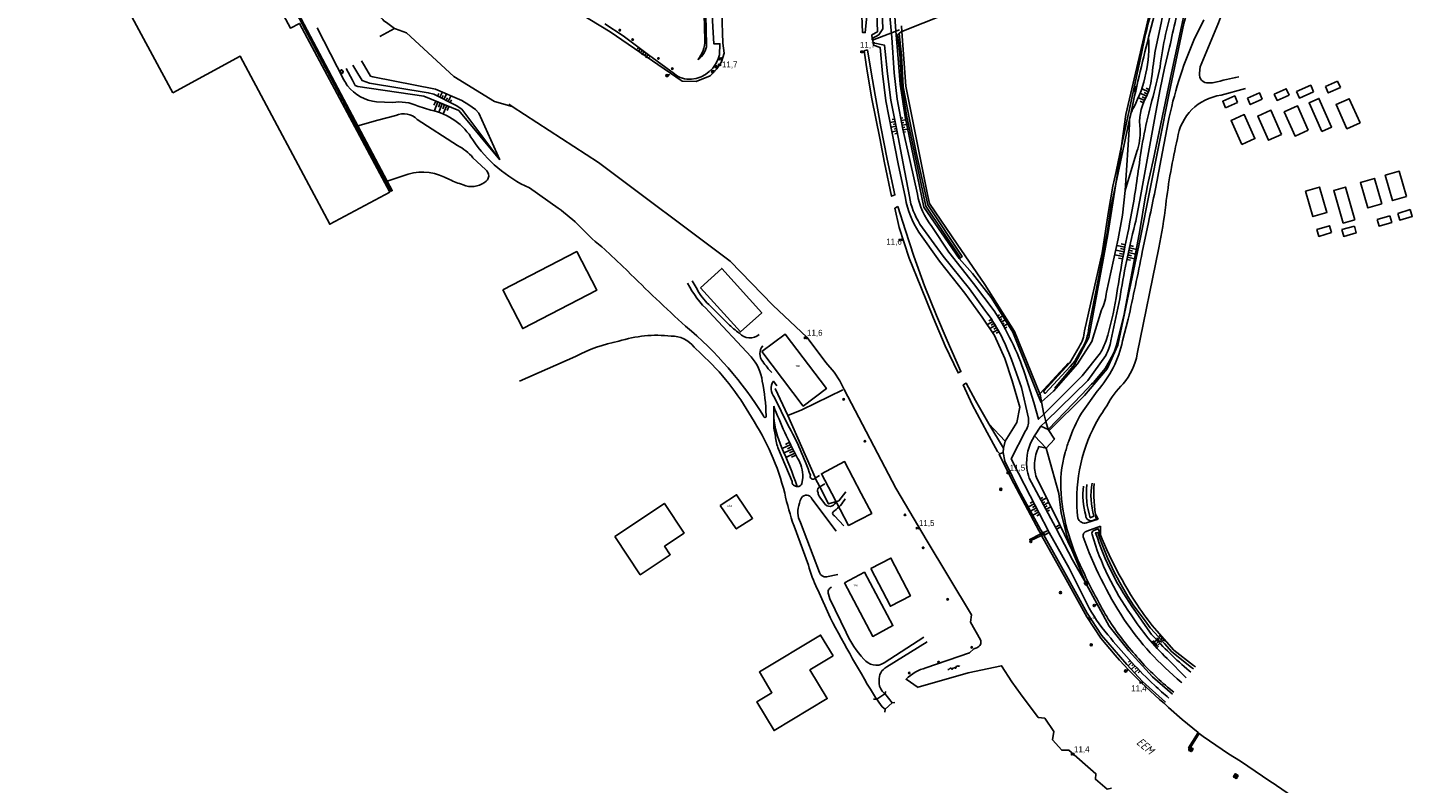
# Model space of a CAD drawing. Header units: millimetres. Extents: x 149344 to 154519, y 463794 to 476271.
# Tile 55 of 70: x 149410 to 149991, y 470878 to 471195. Entities that reach past the tile are written whole.
import ezdxf

# ---------------------------------------------------------------- set-up
doc = ezdxf.new("R2010")
doc.units = ezdxf.units.MM
doc.header["$LTSCALE"] = 4
doc.layers.get('0').update_dxf_attribs({"color": 252, "linetype": 'CONTINUOUS'})
for name, color, linetype in [('Gebouw', 252, 'CONTINUOUS'), ('Huisnummer', 252, 'CONTINUOUS'), ('Kilometrering', 252, 'CONTINUOUS'), ('symbool talud', 252, 'CONTINUOUS'), ('symbool water', 252, 'CONTINUOUS'), ('Topografie', 252, 'CONTINUOUS'), ('Waternaam', 252, 'CONTINUOUS')]:
    doc.layers.add(name, color=color, linetype=linetype)
doc.styles.add('ISO', font='ISO')
doc.styles.add('rtw_iso', font='iso-rtw.shx')

# ---------------------------------------------------------------- blocks, each defined once
blk = doc.blocks.new('talud')
for p, q in [((0, 0.75), (0.5, 0.75)), ((0, 0.5), (1, 0.5)), ((0, 0.25), (0.5, 0.25)), ((0, 0), (1, 0)), ((0, -0.25), (0.5, -0.25)), ((0, -0.5), (1, -0.5)), ((0, -0.75), (0.5, -0.75))]:
    blk.add_line(p, q)
blk = doc.blocks.new('water4')
at = {"linetype": 'Continuous'}
for centre, start, end in [((-0.01, 0.75), 129.74464, 230.25536), ((-0.32, 1.12), 309.74464, 50.25536), ((-0.32, 0.37), 309.74464, 50.25536), ((0.32, 0.01), 129.74464, 230.25536), ((0, 0.38), 309.74464, 50.25536), ((-0.01, -0.74), 129.74464, 230.25536), ((-0.32, -0.37), 309.74464, 50.25536), ((-0.32, -1.12), 309.74464, 50.25536), ((0, -0.37), 309.74464, 50.25536)]:
    blk.add_arc(centre, 0.244, start, end, dxfattribs=at)
blk = doc.blocks.new('water6')
at = {"linetype": 'Continuous'}
for centre, start, end in [((0.16, 1.47), 129.74464, 230.25536), ((-0.47, 2.22), 309.74464, 50.25536), ((-0.47, 0.72), 309.74464, 50.25536), ((0.49, 0), 129.74464, 230.25536), ((-0.14, 0.75), 309.74464, 50.25536), ((0.16, -1.51), 129.74464, 230.25536), ((-0.47, -0.76), 309.74464, 50.25536), ((-0.47, -2.26), 309.74464, 50.25536), ((-0.14, -0.75), 309.74464, 50.25536)]:
    blk.add_arc(centre, 0.488, start, end, dxfattribs=at)
blk = doc.blocks.new('paal')
for radius in [0.45, 0.2]:
    blk.add_circle((0, 0), radius)
blk = doc.blocks.new('lichtmast')
for p, q in [((-0.6, 0), (-1, 0)), ((-0.71, 0.71), (-0.42, 0.42)), ((0, 0.6), (0, 1)), ((0.42, 0.42), (0.71, 0.71)), ((0.6, 0), (1, 0)), ((-0.42, -0.42), (-0.71, -0.71)), ((0, -0.6), (0, -1)), ((0.42, -0.42), (0.71, -0.71))]:
    blk.add_line(p, q)
blk.add_circle((0, 0), 0.6)
blk = doc.blocks.new('kilometerpaal')
for p, q in [((-0.44, 0.44), (0.44, -0.44)), ((-0.44, -0.44), (-0.44, 0.44)), ((0.44, 0.44), (-0.44, -0.44)), ((0.44, -0.44), (0.44, 0.44))]:
    blk.add_line(p, q)
at = {"style": 'rtw_iso'}
blk.add_attdef('KILOMETERPAAL', (0.59, 0.87), '', height=2.5, dxfattribs=at)
blk = doc.blocks.new('boom')
for radius in [0.315, 0.225, 0.135]:
    blk.add_circle((0, 0), radius)
blk = doc.blocks.new('zinkerbord')
at = {"color": 0}
blk.add_circle((0, 0), 0.45, dxfattribs=at)
at = {"style": 'ISO'}
blk.add_attdef('ZINKERBORD', (0.7, 0), '', height=0.9, dxfattribs=at)
blk = doc.blocks.new('aanduidingsbord')
for p, q in [((-0.81, -0.33), (0, 0)), ((-1.45, -0.5), (-1.01, -0.5))]:
    blk.add_line(p, q)
at = {"color": 0}
blk.add_circle((-1.23, -0.5), 0.45, dxfattribs=at)

msp = doc.modelspace()

# ---------------------------------------------------------------- linework, layer by layer
at = {"layer": 'Gebouw'}
for points in [[(149470.75, 471168.1), (149499, 471183.42), (149536.69, 471112.93), (149561.82, 471126.39), (149523.91, 471197.18), (149520.16, 471195.17), (149508.28, 471217.34), (149511.92, 471219.29), (149476.54, 471285.36), (149483.55, 471289.11), (149464.53, 471324.62), (149464.22, 471324.46), (149463.56, 471325.69), (149460.92, 471324.27), (149461.52, 471323.16)], [(149409.86, 471270.11), (149413.5, 471263.4), (149414.44, 471263.9), (149422.17, 471249.47), (149422.44, 471249.57), (149432.73, 471230.48), (149436.07, 471229.34), (149437.41, 471230.05), (149469.93, 471169.63)], [(149469.93, 471169.63), (149470.75, 471168.1)], [(149933.13, 471167.54), (149938.17, 471169.77), (149939.36, 471167.07)], [(149942.49, 471168.57), (149948.46, 471171.2), (149949.66, 471168.48)], [(149959.74, 471172.91), (149954.67, 471170.68)], [(149954.67, 471170.68), (149955.85, 471168.01), (149960.92, 471170.24)], [(149960.92, 471170.24), (149959.74, 471172.91)], [(149912.73, 471161.77), (149911.52, 471164.48), (149916.56, 471166.73), (149917.77, 471164.02)], [(149917.77, 471164.02), (149912.73, 471161.77)], [(149921.86, 471165.82), (149926.93, 471168.05), (149928.12, 471165.35)], [(149928.12, 471165.35), (149923.05, 471163.12), (149921.86, 471165.82)], [(149939.36, 471167.07), (149934.31, 471164.84), (149933.13, 471167.54)], [(149949.66, 471168.48), (149943.69, 471165.85), (149942.49, 471168.57)], [(149953.09, 471151.88), (149947.8, 471163.84), (149951.92, 471165.66), (149957.21, 471153.7), (149953.09, 471151.88)], [(149969.19, 471155.45), (149964.67, 471165.57), (149959.12, 471163.09), (149963.64, 471152.97), (149969.19, 471155.45)], [(149919.52, 471146.38), (149925.02, 471148.82), (149920.53, 471158.91), (149915.04, 471156.47), (149919.52, 471146.38)], [(149936.26, 471150.62), (149931.77, 471160.76), (149926.22, 471158.3), (149930.7, 471148.16), (149936.26, 471150.62)], [(149947.43, 471152.4), (149942.92, 471162.54), (149937.36, 471160.06), (149941.87, 471149.92), (149947.43, 471152.4)], [(149988.68, 471124.49), (149982.84, 471122.81), (149979.78, 471133.45), (149985.62, 471135.13), (149988.68, 471124.49)], [(149978.28, 471121.43), (149975.18, 471132.11), (149969.33, 471130.41), (149972.44, 471119.73), (149978.28, 471121.43)], [(149946.28, 471126.8), (149952.12, 471128.52), (149955.25, 471117.88), (149949.41, 471116.16), (149946.28, 471126.8)], [(149966.98, 471114.79), (149963.03, 471128.48), (149958.16, 471127.07), (149962.11, 471113.38), (149966.98, 471114.79)], [(149984.98, 471117.48), (149985.81, 471114.65), (149991.11, 471116.19), (149990.28, 471119.03)], [(149990.28, 471119.03), (149984.98, 471117.48)], [(149957.2, 471109.42), (149951.9, 471107.84), (149951.05, 471110.67), (149956.35, 471112.26), (149957.2, 471109.42)], [(149961.51, 471110.64), (149962.33, 471107.8), (149967.61, 471109.33), (149966.79, 471112.17)], [(149966.79, 471112.17), (149961.51, 471110.64)], [(149976.33, 471114.96), (149977.16, 471112.12), (149982.47, 471113.67), (149981.64, 471116.51)], [(149981.64, 471116.51), (149976.33, 471114.96)], [(149609.32, 471085.34), (149640.36, 471101.43), (149648.74, 471085.26), (149617.7, 471069.17), (149609.32, 471085.34)], [(149692.31, 471086.28), (149701.22, 471094.37), (149718, 471075.82), (149709.09, 471067.72), (149692.31, 471086.28)], [(149718.11, 471059.53), (149727.81, 471066.84), (149745.14, 471043.97), (149735.45, 471036.65), (149718.11, 471059.53)], [(149759.79, 471000), (149752.81, 471013.35), (149743.08, 471008.26), (149747.4, 471000)], [(149656.36, 470981.92), (149677.13, 470995.83), (149685.43, 470983.34), (149677.21, 470977.83), (149679.57, 470974.28), (149667.02, 470965.87), (149656.36, 470981.92)], [(149700.57, 470995), (149707.43, 470999.46), (149714.18, 470989.55), (149707.32, 470985.08), (149700.57, 470995)], [(149747.4, 471000), (149754.43, 470986.55), (149764.16, 470991.64), (149759.7, 471000)], [(149763.8, 470968.49), (149772.22, 470972.89), (149780.45, 470957.07), (149772.03, 470952.67), (149763.8, 470968.49)], [(149752.79, 470962.54), (149761.12, 470966.97), (149773.06, 470944.55), (149764.6, 470940), (149752.79, 470962.54)], [(149748.03, 470931.89), (149738.23, 470925.99), (149745.49, 470913.91), (149723.19, 470900.52), (149715.92, 470912.55), (149722.3, 470916.4), (149717.04, 470925.12), (149742.72, 470940.55), (149748.03, 470931.89)]]:
    msp.add_lwpolyline(points, dxfattribs=at)
at = {"layer": 'Topografie'}
for p, q in [((149499.74, 471244.98), (149540.94, 471167.16)), ((149557.69, 471191.68), (149563.79, 471195)), ((149764.51, 471190.08), (149775.85, 471194.4)), ((149764.59, 471189.95), (149764.42, 471190.33)), ((149819.47, 471018.95), (149813.32, 471029.21)), ((149832.55, 471024.19), (149835.21, 471028.2)), ((149820.17, 471021.97), (149819.47, 471018.95)), ((149859.24, 470989.14), (149858.24, 470991.08)), ((149843.62, 470985.97), (149848, 470976.67)), ((149860.2, 470986.33), (149860.28, 470982.96)), ((149804.61, 470924.73), (149783.67, 470918.78)), ((149769.7, 470916.03), (149770.15, 470916.85)), ((149772.79, 470912.18), (149769.7, 470916.03)), ((149769.87, 470909.47), (149769.68, 470908.27)), ((149769.87, 470909.47), (149772.79, 470912.18)), ((149772.79, 470912.18), (149773.87, 470912.25))]:
    msp.add_line(p, q, dxfattribs=at)
for points in [[(149918.33, 471174.75, 0.012113), (149907.84, 471172.34, -0.0061), (149905.56, 471172.19, -0.49397), (149901.78, 471176.26), (149902.11, 471178.89), (149909.73, 471197.42, -0.126595), (149914.53, 471205.27, 0.02926), (149927.84, 471219.16, 0.135805), (149932.86, 471227.68), (149934.98, 471234.14), (149939.01, 471246.43, 0.071255), (149942.19, 471258.28), (149947.5, 471284.21, -0.015452), (149955.3, 471322.77), (149965.02, 471367.93)], [(149690.52, 471247.95), (149690.54, 471247.74), (149695.93, 471239.22), (149696.15, 471234.14), (149696.75, 471220.77), (149697.01, 471203.06), (149697.92, 471188.54), (149700.48, 471188.63), (149700.28, 471183.94, -0.317353), (149688.45, 471173.73, -0.18362), (149681.32, 471175.95), (149670.5, 471183.92), (149659.78, 471191.88), (149652.1, 471196.94)], [(149531.94, 471224.72), (149531.97, 471224.66), (149532.64, 471223.45), (149533.57, 471222.14, 0.14649), (149539.17, 471216.32), (149539.55, 471215.6), (149540.58, 471214.73), (149542.04, 471213.55), (149543.27, 471212.78), (149544.19, 471212.22), (149546.59, 471209.55), (149548.03, 471208.83), (149548.58, 471208), (149549.2, 471207.77), (149549.93, 471206.71), (149551.75, 471204.48), (149552.82, 471204.08), (149554.54, 471202.7), (149558.99, 471198.79), (149559.32, 471198.17), (149560.48, 471197.55), (149563.79, 471195)], [(149887.18, 471216.11, -0.005373), (149888.34, 471218.59), (149858.54, 471224.81, 0.141137), (149853.82, 471224.53), (149812.79, 471208.19), (149776.78, 471193.77)], [(149869.07, 471145.8), (149877.45, 471184.53, -0.064902), (149887.18, 471216.11)], [(149836.44, 471033.3), (149852.49, 471049.33), (149860.19, 471058.92, 0.049927), (149862.6, 471064.17, 0.033663), (149866.81, 471082.04, -0.016342), (149872.46, 471113.12, 0.014003), (149876.29, 471136.77, -0.03472), (149881.78, 471164.76, 0.017944), (149885.24, 471178.88, -0.047688), (149891.09, 471205.84), (149893.59, 471214.11)], [(149837.28, 471030.22), (149854.83, 471047.33), (149862.4, 471057.91, 0.105065), (149864.5, 471064.01), (149868.35, 471081.63, -0.026007), (149874.66, 471112.78, 0.021641), (149876.98, 471124.52), (149883.48, 471159.96), (149885.33, 471169.58), (149887.06, 471178.39), (149889.22, 471187.24, -0.007793), (149891.88, 471198.95, -0.067998), (149895.72, 471210.68), (149896.36, 471213.03)], [(149898.77, 471210.23, 0.038849), (149895.9, 471203.62), (149894.25, 471195.79), (149890.01, 471176.48), (149882.39, 471139.62, 0.0037), (149879.06, 471124.82), (149876.78, 471110.3), (149870.1, 471075.24), (149866.94, 471062.14, -0.074506), (149863.98, 471055.67), (149862.14, 471052.41, -0.037366), (149856.49, 471045.77), (149852.39, 471041.49), (149838.25, 471026.75)], [(149870.54, 471127.13), (149875.42, 471143.39, 0.110264), (149876.83, 471152.67, -0.156681), (149879.12, 471165.86, 0.107116), (149881.67, 471174.23, -0.009325), (149883.27, 471186.28), (149885.71, 471197.21, -0.088522), (149891.53, 471214.62, 0.088522)], [(149887.75, 471215.91), (149886.36, 471211.2, 0.005402), (149883.3, 471202.39), (149880.41, 471191.37)], [(149771.17, 471206.15), (149772.61, 471191.25), (149773.61, 471176.4), (149774.89, 471165.42), (149777.19, 471152.83), (149780.32, 471139.17), (149783.33, 471125.51, 0.132056), (149789.46, 471112), (149796.55, 471101.27), (149806.85, 471088.06), (149815.57, 471076.64, -0.066258), (149828.46, 471050.12), (149832.26, 471038.18), (149834.23, 471031.09), (149836.44, 471033.3)], [(149891, 470916.59), (149888.39, 470918.73, -0.041777), (149874.7, 470932.4, -0.042616), (149862.82, 470948.34, -0.020118), (149853.59, 470965.85, -0.039334), (149846.86, 470982.58, -0.055896), (149843.68, 470999.93, -0.089059), (149845.4, 471017.13, -0.018372), (149846.88, 471021.97, -0.046949), (149852.24, 471033.72), (149858.76, 471042.96, 0.139753), (149869.45, 471064), (149871.84, 471073.09, 0.005005), (149877.75, 471101.18), (149880.34, 471113.69, 0.009011), (149885.1, 471137.41), (149888.65, 471155.67, -0.053755), (149899.43, 471190.1), (149903.56, 471198.71, -0.053379)], [(149531.42, 471195.28), (149542.62, 471173.43, 0.041952), (149544.17, 471171, 0.210637), (149556.34, 471164.3), (149562.97, 471163.93, -0.155465), (149573.71, 471162.46), (149579.12, 471160.83, -0.209107), (149596.7, 471148.31, 0.13805), (149620.48, 471128.16), (149632.51, 471119.64, -0.050527), (149641.84, 471111.79, 0.037752), (149652.19, 471102.32), (149661.6, 471093.34, 0.011258), (149686.07, 471070.16, -0.079681), (149718.74, 471032.53, 1.236882), (149719.86, 471032.67, 0.041576), (149718.24, 471047.05, 0.158698), (149713.54, 471057.26), (149695.85, 471076.36, -0.093665), (149686.9, 471088.24, 0.093665)], [(149764.77, 471189.03), (149769.61, 471188.02), (149770.75, 471176.04), (149772.24, 471164.98), (149774.72, 471152.37), (149777.42, 471138.46), (149780, 471124.5, 0.102083), (149784.43, 471112.99), (149794.15, 471099.57), (149805.17, 471085.88), (149811.68, 471076.93, -0.078184), (149822.8, 471056.14), (149827.05, 471044.41), (149829.96, 471031.61, -0.189359), (149828.8, 471026.25), (149822.67, 471014.48), (149825.75, 471008.51), (149830.64, 470999.01), (149838.23, 470984.51)], [(149764.96, 471188.05), (149767.7, 471187.1), (149768.73, 471176.21), (149770.08, 471164.74), (149772.67, 471151.85), (149775.33, 471138.22), (149778.3, 471123.88, 0.094184), (149783.92, 471109.64), (149792.69, 471097.38), (149803.23, 471084), (149810.58, 471073.92), (149815.66, 471066.21), (149820.08, 471056.55), (149823.08, 471047.19), (149826.29, 471036.19), (149825.15, 471029.8), (149820.17, 471021.97)], [(149872.74, 471158.49, -0.070661), (149874.16, 471161.94, 0.137232), (149880.41, 471191.37)], [(149880.41, 471191.37, 0.010877), (149872.74, 471158.49)], [(149859.24, 470989.14), (149854.39, 470987.7, -0.402256), (149850.75, 470989.58, -0.153934), (149858.15, 471029.15, -0.033465), (149862.88, 471036.74, -0.084306), (149869.72, 471045.97, 0.136383), (149875.64, 471058.53), (149884.71, 471102.97, 0.019293), (149887.64, 471121.07, -0.028915), (149892.53, 471148.82, -0.34033), (149910.81, 471167.02), (149921.02, 471169.91)], [(149560.74, 471131.04), (149569.54, 471133.98, -0.203134), (149586.89, 471131.66, 0.026714), (149592.63, 471129.44, 0.271647), (149601.6, 471130.49, 0.596126), (149601.98, 471135.83), (149596.78, 471140.76, 0.115629), (149590.27, 471145.9), (149573.39, 471156.81, 0.325407), (149564.42, 471158.55), (149556.82, 471156.63), (149548.42, 471154.22)], [(149872.53, 471157.5, -0.019093), (149872.74, 471158.49)], [(149872.74, 471158.49, 0.000001), (149872.74, 471158.48), (149872.53, 471157.5)], [(149870.54, 471127.13), (149872.35, 471154.75, -0.052037), (149872.53, 471157.5)], [(149866.64, 471129.88), (149865.51, 471124.62, 0.024754), (149863.06, 471109.25), (149861.65, 471101.71), (149855.37, 471069.58, -0.115293), (149852.17, 471060.22), (149849.4, 471055.54), (149847.55, 471053.2), (149836.96, 471041.94), (149836.32, 471042.76), (149847.3, 471054.72), (149851.27, 471061.5, 0.127371), (149853.5, 471068.19), (149860.94, 471100.95), (149863.57, 471118.25), (149865.42, 471128.88), (149866.74, 471135.04), (149869.07, 471145.8)], [(149870.54, 471127.13), (149869.48, 471116.76), (149867.64, 471106.82), (149862.77, 471084.49, -0.088298), (149860.65, 471077.02), (149856.59, 471063.67), (149850.59, 471054.33), (149840.45, 471042.96), (149835.46, 471038.39)], [(149716.92, 471066.62, -0.416244), (149708.65, 471067.24, -0.056215), (149703.96, 471071.19), (149695.74, 471079.26, -0.075515), (149690.84, 471085.64), (149688.74, 471089.24)], [(149616.29, 471047.09), (149639.88, 471057.43, -0.080612), (149657.99, 471063.83, -0.107386), (149679.93, 471065.97, -0.246799), (149689.62, 471061.32), (149692.54, 471058.51, -0.081951), (149713.68, 471031.96, -0.082839), (149727.66, 471000.13, 0.032898), (149731.56, 470986.29), (149737.58, 470969.95, 0.048475), (149741.31, 470960.02), (149741.53, 470959.53), (149746.69, 470947.93, 0.015382), (149766.14, 470913.71, -0.015382)], [(149718.49, 471061.97, 0.377554), (149718.45, 471055.27, 0.035091), (149722.24, 471050.67)], [(149724.3, 471045.08), (149722.89, 471047.04, 0.336804), (149723.36, 471040.3), (149728.99, 471028.74, -0.044824), (149738.41, 471007.61, 0.869547), (149740.46, 471006.46)], [(149723.02, 471036.67, 0.02919), (149732.98, 471014.84, -0.164729), (149735.2, 471006.7), (149734.87, 471004.07, -0.307497), (149732.94, 471002.9)], [(149732.94, 471002.9, -0.097518), (149732.19, 471003.09, -0.48517), (149730.84, 471004.98), (149725.11, 471018.59, -0.107933), (149723.79, 471024.03), (149723.08, 471027.34), (149723.09, 471031.97)], [(149732.94, 471002.9, 0.018261), (149726.3, 471019.44, -0.080089), (149723.09, 471031.97)], [(149841.26, 470985.86), (149830.26, 471006.38, -0.054663), (149829.31, 471010.78, -0.171987), (149832.55, 471024.19)], [(149837.4, 471019.01), (149834.37, 471019.62, 0.103887), (149832.53, 471012.83, 0.091363), (149833.3, 471006.68), (149843.16, 470986.84)], [(149749.06, 470996.25, -0.613755), (149744.33, 470995.78), (149742.39, 470998.49, -0.152169), (149741.69, 471000.33, -0.361146), (149741.96, 471002.43), (149742.38, 471002.71)], [(149857.54, 471004.21, 0.060331), (149858.45, 470989.24), (149857.26, 470988.74, -0.540805), (149854.02, 470990.74, -0.09902), (149853.03, 471003.11, 0.09902)], [(149854.52, 471003.73, 0.109734), (149855.93, 470989.78), (149857.48, 470990.43, -0.124171), (149856.75, 471004.32, 0.124171)], [(149750.02, 470966.03), (149745.24, 470964.95, -0.319593), (149742.21, 470966.86), (149734.34, 470987.81, -0.240577), (149733.88, 470995.86, -0.150919), (149734.75, 470998.14, -0.603471), (149739.06, 470997.77), (149749.21, 470984.1)], [(149752.51, 470986.41), (149748.55, 470990.57, -0.743736), (149748.56, 470992.68, 0.102656), (149753, 470997.71)], [(149888.91, 470914.11, -0.00438), (149882.86, 470919.55, -0.031915), (149864.52, 470939.22, -0.050798), (149855.5, 470951.84), (149847.1, 470968.62), (149838.65, 470983.6)], [(149860.2, 470986.33), (149854.54, 470984.12, 0.464423), (149852.94, 470981.86, 0.058763), (149870.02, 470947.25, 0.07172), (149894.1, 470920.84), (149894.37, 470920.59)], [(149896.11, 470922.65), (149888.19, 470930.69, -0.053759), (149873.08, 470949.04, -0.083608), (149856.67, 470982.8, -0.487101), (149857.45, 470984.39), (149859.23, 470985.15, 0.058802), (149876.74, 470951.65, 0.028321), (149883.84, 470942.33), (149891.06, 470934.24), (149899.29, 470927.86), (149900.03, 470927.31)], [(149898.11, 470925.03), (149897.46, 470925.54, -0.03337), (149881.66, 470940.87), (149878.99, 470944.64), (149874.92, 470950.54, -0.081174), (149858.17, 470983.54), (149859.04, 470983.67, 0.072751), (149875.57, 470951), (149878.92, 470946.5), (149881.07, 470943.67), (149882.98, 470941.57), (149887.15, 470937.02), (149890.23, 470933.55), (149898.35, 470927.03), (149899.24, 470926.37)], [(149747.36, 470960.71, 0.422509), (149746.03, 470957.75), (149746.62, 470955.76), (149753.39, 470941.65, 0.080651), (149760.9, 470930.52, 0.396918), (149769.35, 470928.9), (149786.03, 470939.64)], [(149769.62, 470915.98), (149768.55, 470917.12, -0.182254), (149767.26, 470921.44, -0.303795), (149770.51, 470927.2), (149787.48, 470937.68)], [(149806.98, 470934.83), (149805.2, 470933.18), (149786.96, 470926.8, 0.146205), (149778.57, 470922.03), (149783.63, 470918.55)]]:
    msp.add_lwpolyline(points, format="xyb", dxfattribs=at)
at = {"layer": 'Topografie', "flags": 128}
for points in [[(149637.37, 471203.95), (149654.36, 471193.61), (149684.57, 471172.97), (149690.49, 471172.81), (149696.42, 471175.19), (149699.21, 471178.12), (149701.09, 471181), (149702.17, 471184.69), (149701.63, 471188.8), (149700.79, 471214.77), (149700.77, 471234.14), (149701.5, 471245.82)], [(149887.18, 471216.11), (149886.58, 471216.21), (149884.39, 471212.13), (149880.48, 471200.16), (149870.89, 471158.99), (149869.07, 471145.8)], [(149898.77, 471210.23), (149895.14, 471197.12), (149889.09, 471167.85), (149876.89, 471106.7), (149867.48, 471062.2), (149862.96, 471052.29), (149853.49, 471041.08), (149838.84, 471026.55)], [(149776.61, 471196.09), (149776.78, 471193.77)], [(149776.78, 471193.77), (149778.48, 471170.85), (149787.65, 471125.39), (149788.45, 471121.55), (149800.04, 471104.56), (149811.63, 471087.58), (149824.11, 471067.93), (149834.78, 471041.79)], [(149764.36, 471190.86), (149764.19, 471192.31)], [(149764.42, 471190.33), (149764.36, 471190.86)], [(149764.59, 471189.95), (149764.77, 471189.03)], [(149764.77, 471189.03), (149764.96, 471188.05)], [(149613.23, 471162.3), (149611.77, 471163.24)], [(149869.07, 471145.8), (149868.42, 471141.09), (149866.64, 471129.88)], [(149866.64, 471129.88), (149863.25, 471108.56), (149855.31, 471065.4), (149849.35, 471054.14), (149841.01, 471044.18)], [(149834.78, 471041.79), (149846.84, 471054.74)], [(149723.63, 471043.97), (149728.9, 471032.67)], [(149728.9, 471032.67), (149734.86, 471035.09), (149752, 471043.45)], [(149834.08, 471041.04), (149834.78, 471041.79)], [(149835.46, 471038.39), (149834.82, 471041.7), (149834.78, 471041.79)], [(149836.44, 471033.3), (149835.46, 471038.39)], [(149740.46, 471006.47), (149740.37, 471006.64), (149728.9, 471032.67)], [(149837.28, 471030.22), (149836.5, 471032.96), (149836.44, 471033.3)], [(149838.25, 471026.75), (149837.28, 471030.22)], [(149837.4, 471019.01), (149840.9, 471022.73), (149838.25, 471026.75)], [(149890.39, 470915.86), (149882.05, 470923.06), (149872.07, 470933.97), (149863.85, 470944.28), (149854.28, 470961.79), (149848.14, 470976.32), (149846.12, 470982.33), (149843.72, 470991.71), (149842.72, 470999.99), (149838.1, 471016.48), (149837.4, 471019.01)], [(149817.99, 471016.54), (149817.63, 471016.36), (149821.53, 471008.64), (149822.63, 471006.52), (149827.42, 470997.28), (149834.34, 470984.45), (149835.15, 470982.99)], [(149819.36, 471017.21), (149817.99, 471016.54)], [(149742.38, 471002.71), (149740.46, 471006.47)], [(149753.26, 471000.61), (149750.37, 470996.93), (149745.98, 470995.62), (149742.38, 471002.71)], [(149835.15, 470982.99), (149835.47, 470982.41)], [(149835.47, 470982.41), (149845.76, 470963.91), (149854.54, 470948.24), (149860.33, 470939.24), (149866.33, 470932.22), (149868.22, 470930.11), (149871.99, 470926.04), (149875.17, 470922.72), (149877.33, 470920.7), (149885.01, 470913.6), (149887.02, 470911.86), (149888.78, 470910.25), (149894.52, 470905.14), (149901.23, 470899.71)], [(149804.61, 470924.73), (149818.66, 470927.72), (149822.97, 470920.97), (149826.69, 470915.88), (149834.05, 470906.06), (149836.84, 470905.78), (149840.64, 470900.15), (149840.13, 470896.63), (149843.93, 470892.26), (149846.86, 470892.28), (149858.31, 470882.44), (149858.1, 470880.11), (149862.96, 470875.95), (149864.87, 470876.31)], [(149901.23, 470899.71), (149901.7, 470899.33)]]:
    msp.add_lwpolyline(points, dxfattribs=at)
at = {"layer": 'Topografie'}
for points in [[(149759.55, 471246.02), (149760.98, 471246.01), (149760.69, 471237.26), (149760.63, 471234.14), (149760.48, 471225.61), (149760.88, 471211.74), (149761.92, 471198.73), (149761.44, 471193.32), (149760.37, 471193.32), (149759.82, 471203.97), (149759.52, 471218.24), (149759.18, 471232.09), (149759.24, 471234.14)], [(149762.4, 471186.14), (149763.92, 471176.74), (149765.65, 471167.09), (149767.95, 471153.71), (149770.73, 471140.2), (149773.93, 471125.2), (149772.49, 471124.65), (149769.52, 471138.61), (149767.53, 471148.98), (149764.21, 471165.48), (149762.28, 471177.17), (149761.03, 471185.72)], [(149775.13, 471120.31), (149773.86, 471119.61), (149775.74, 471111.61), (149779.83, 471098.71), (149784.8, 471086.62), (149790.09, 471073.47), (149795.01, 471061.85), (149800.46, 471050.58), (149801.64, 471051.12), (149795.89, 471064.13), (149791.42, 471074.67), (149786.35, 471087.14), (149781.83, 471099.48), (149778.32, 471110.3)]]:
    msp.add_lwpolyline(points, close=True, dxfattribs=at)
msp.add_lwpolyline([(149692.68, 471238.69), (149693.72, 471236.14), (149693.77, 471234.14), (149694.3, 471212.74), (149694.88, 471188.31, -0.229389), (149691.27, 471182.02, 0.169267), (149694.14, 471190.07), (149693.52, 471212.04), (149693.17, 471233.65), (149693.12, 471234.14)], format="xyb", close=True, dxfattribs=at)
for points in [[(149541.34, 471167.64), (149515.74, 471216.13), (149519.42, 471218.08), (149531.94, 471224.72)], [(149800.88, 471098.53), (149786.07, 471120.09), (149778.21, 471158.03), (149776.15, 471171.74), (149775.3, 471182.48), (149774.23, 471193.93), (149773.14, 471210.27)], [(149766.19, 471205.92), (149766.58, 471193.69), (149764.19, 471192.31)], [(149764.36, 471190.86), (149767.18, 471192.4), (149768.86, 471194.9), (149768.46, 471206.22)], [(149563.79, 471195), (149564.25, 471194.85), (149568.9, 471193.26), (149588.73, 471174.9), (149605.79, 471164.42), (149613.23, 471162.3)], [(149775.76, 471192.96), (149775, 471192.33), (149775.93, 471184.43), (149776.75, 471170.92), (149778.76, 471158.72), (149786.92, 471120.55), (149801.42, 471098.89)], [(149776.78, 471193.77), (149776.67, 471193.73), (149775.76, 471192.96)], [(149775.76, 471192.96), (149776.62, 471183.68), (149777.33, 471170.52), (149779.97, 471156.87), (149782.78, 471143.06), (149787.76, 471121.06), (149802.17, 471099.39), (149801.42, 471098.89)], [(149608.11, 471139.98), (149599.31, 471159.56), (149597.82, 471161.03), (149595.05, 471163.02), (149592.08, 471164.77), (149581.09, 471169.6), (149554.71, 471174.73), (149553.8, 471175.05), (149551.19, 471179.34), (149549.92, 471181.43)], [(149608.11, 471139.98), (149590.83, 471160.63), (149576.15, 471166.64), (149548.46, 471170.71), (149547.35, 471171.14), (149546.17, 471173.37), (149543.58, 471178.29)], [(149546.37, 471179.67), (149548.48, 471176.12), (149550.24, 471173.17), (149553.29, 471172.13), (149578.04, 471168.05), (149580.37, 471167.48), (149589.79, 471162.71), (149592.11, 471161.13), (149608.11, 471139.98)], [(149540.94, 471167.16), (149562.3, 471126.83), (149562.87, 471127.02), (149560.74, 471131.04)], [(149548.42, 471154.22), (149541.34, 471167.64)], [(149560.74, 471131.04), (149548.42, 471154.22)], [(149872.53, 471157.5), (149866.64, 471129.88)], [(149801.42, 471098.89), (149800.88, 471098.53)], [(149834.08, 471041.04), (149823.37, 471067.59), (149814.32, 471082.16), (149806.52, 471092.24), (149800.88, 471098.53)], [(149813.32, 471029.21), (149807.73, 471039.04), (149803.85, 471046.25), (149802.63, 471045.49), (149806.39, 471037.28), (149812.63, 471025.54), (149816.99, 471017.55), (149817.99, 471016.54)], [(149723.09, 471031.97), (149723.02, 471036.67)], [(149835.46, 471038.39), (149835.24, 471038.18), (149834.08, 471041.04)], [(149835.21, 471028.2), (149837.28, 471030.22)], [(149820.17, 471021.97), (149813.32, 471029.21)], [(149832.55, 471024.19), (149837.4, 471019.01)], [(149838.25, 471026.75), (149835.21, 471028.2)], [(149819.47, 471018.95), (149819.36, 471017.21)], [(149819.36, 471017.21), (149820.02, 471013.5), (149823.29, 471006.94), (149826.77, 470999.95), (149835.09, 470984.9), (149835.94, 470983.38)], [(149740.46, 471006.46), (149742.29, 471007.51)], [(149740.46, 471006.46), (149740.46, 471006.47)], [(149740.46, 471006.47), (149740.46, 471006.46)], [(149742.38, 471002.71), (149744.48, 471004.09)], [(149835.94, 470983.38), (149836.32, 470983.57)], [(149836.32, 470983.57), (149838.23, 470984.51)], [(149836.32, 470983.57), (149836.62, 470982.95)], [(149836.63, 470982.96), (149836.32, 470983.57)], [(149838.65, 470983.6), (149836.79, 470982.64), (149836.63, 470982.96)], [(149838.23, 470984.51), (149838.65, 470983.6)], [(149843.16, 470986.84), (149841.26, 470985.86)], [(149841.26, 470985.86), (149841.76, 470984.97)], [(149841.76, 470984.97), (149843.62, 470985.97)], [(149841.76, 470984.97), (149848.46, 470972.12), (149853.87, 470962.59)], [(149843.62, 470985.97), (149843.16, 470986.84)], [(149835.47, 470982.41), (149830.74, 470980.16), (149830.51, 470980.69), (149835.15, 470982.99)], [(149835.15, 470982.99), (149835.94, 470983.38)], [(149836.27, 470982.79), (149835.47, 470982.41)], [(149835.94, 470983.38), (149836.27, 470982.79)], [(149836.62, 470982.95), (149836.27, 470982.79)], [(149836.27, 470982.79), (149845.98, 470965.46), (149854.66, 470949.77), (149860.6, 470940.48), (149871.26, 470928.29), (149877.8, 470921.16), (149887.5, 470912.44)], [(149836.62, 470982.95), (149836.63, 470982.96)], [(149769.62, 470915.98), (149766.29, 470913.72)], [(149769.7, 470916.03), (149769.62, 470915.98)], [(149766.14, 470913.71), (149764.91, 470913.7)], [(149766.29, 470913.72), (149766.14, 470913.71)], [(149769.87, 470909.47), (149768.61, 470910.55), (149767.21, 470912.38), (149766.29, 470913.72)], [(149901.7, 470899.33), (149897.71, 470892.99), (149897.2, 470893.34), (149901.23, 470899.71)]]:
    msp.add_lwpolyline(points, dxfattribs=at)
at = {"layer": 'Topografie', "flags": 128}
for points in [[(149806.98, 470934.83), (149808.29, 470935.29, 0.439235), (149809.85, 470938.64), (149805.59, 470945.99), (149806, 470949.09), (149787.09, 470980.61), (149785.68, 470982.99), (149774.25, 471002.26), (149752.64, 471043.61), (149750.76, 471047.18), (149748.42, 471050.93), (149744.91, 471054.95), (149737.07, 471065.41), (149722.63, 471078.96), (149704.7, 471097.41), (149649.52, 471138.84), (149613.23, 471162.3)], [(149901.7, 470899.33), (149903.3, 470898.03), (149913.99, 470890.78), (149918.94, 470887.7), (149931.37, 470879.37, -0.002722), (149949.05, 470867.02)]]:
    msp.add_lwpolyline(points, format="xyb", dxfattribs=at)

# ---------------------------------------------------------------- block references
at = {"layer": 'Kilometrering', "linetype": 'Continuous'}
ref = msp.add_blockref('kilometerpaal', (149760.09, 471185.25), dxfattribs=at)
ref.add_attrib('KILOMETERPAAL', '11,7', (149759.26, 471186.92), dxfattribs={"layer": '0', "height": 2.5, "style": 'rtw_iso'})
ref = msp.add_blockref('kilometerpaal', (149700.28, 471179.81), dxfattribs=at)
ref.add_attrib('KILOMETERPAAL', '11,7', (149701.31, 471178.68), dxfattribs={"layer": '0', "height": 2.5, "style": 'rtw_iso'})
ref = msp.add_blockref('kilometerpaal', (149776.37, 471106.41), dxfattribs=at)
ref.add_attrib('KILOMETERPAAL', '11,6', (149770.29, 471104.4), dxfattribs={"layer": '0', "height": 2.5, "style": 'rtw_iso'})
for p, values in [((149736.43, 471065.26), {'KILOMETERPAAL': '11,6'}), ((149821.53, 471008.64), {'KILOMETERPAAL': '11,5'}), ((149783.41, 470985.46), {'KILOMETERPAAL': '11,5'}), ((149848.52, 470890.59), {'KILOMETERPAAL': '11,4'})]:
    msp.add_blockref('kilometerpaal', p, dxfattribs=at).add_auto_attribs(values)
ref = msp.add_blockref('kilometerpaal', (149877.33, 470920.7), dxfattribs=at)
ref.add_attrib('KILOMETERPAAL', '11,4', (149873.1, 470917.03), dxfattribs={"layer": '0', "height": 2.5, "style": 'rtw_iso'})
at = {"layer": 'symbool talud'}
for p, xscale, yscale, zscale, rotation in [((149668.69, 471185.27), 1.610964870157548, 4, 1.610964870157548, 233.441394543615), ((149879.49, 471166.63), 2.917788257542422, 4, 2.917788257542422, 155.061178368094), ((149583.91, 471163.47), 3.836078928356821, 4, 3.836078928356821, 247.7318327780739), ((149584.6, 471165.34), 2.446121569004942, 4, 2.446121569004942, 63.11197442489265), ((149774.39, 471154.04), 2.088030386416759, 4, 2.088030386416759, 191.1135011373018), ((149776.95, 471154.46), 1.835313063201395, 4, 1.835313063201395, 11.01130036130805), ((149870.09, 471101.37), 3.500919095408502, 4, 3.500919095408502, 169.4426670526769), ((149871.97, 471101.03), 3.015337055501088, 4, 3.015337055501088, 347.6810912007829), ((149815.96, 471070.39), 2.510982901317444, 4, 2.510982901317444, 210.3025745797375), ((149818.49, 471071.84), 1.966838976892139, 4, 1.966838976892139, 30.62026544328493), ((149731.04, 471018.74), 3.994690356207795, 4, 3.994690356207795, 206.1093635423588), ((149833.32, 470993.89), 2.739257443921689, 4, 2.739257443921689, 207.6075884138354), ((149836.32, 470995.08), 2.365850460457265, 4, 2.365850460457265, 28.18277286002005), ((149882.83, 470936.42), 2.051613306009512, 2, 2.051613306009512, 40.75791219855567), ((149886.27, 470939.51), 1.044075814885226, 2, 1.044075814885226, 223.1881514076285), ((149874.77, 470927.7), 2.081425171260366, 4, 2.081425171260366, 223.4361602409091)]:
    msp.add_blockref('talud', p, dxfattribs=dict(at, xscale=xscale, yscale=yscale, zscale=zscale, rotation=rotation))
at = {"layer": 'symbool water'}
for name, p, rotation in [('water4', (149874.63, 471169.64), 167.3500612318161), ('water4', (149861.59, 471103.04), 168.1858636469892), ('water4', (149884.85, 470938.32), 224.2972239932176), ('water6', (149798.63, 470926.83), 287.9463041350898)]:
    msp.add_blockref(name, p, dxfattribs=dict(at, rotation=rotation))
at = {"layer": 'Topografie', "linetype": 'Continuous'}
for name, p in [('boom', (149658.41, 471194.31)), ('boom', (149663.81, 471190.38)), ('boom', (149674.65, 471182.46)), ('aanduidingsbord', (149701.59, 471182.79)), ('lichtmast', (149541.6, 471176.9)), ('aanduidingsbord', (149679.46, 471175.77)), ('boom', (149680.48, 471178.14)), ('aanduidingsbord', (149698.64, 471177.4)), ('aanduidingsbord', (149700.05, 471179.48)), ('boom', (149752.41, 471039.46)), ('boom', (149761.3, 471021.89)), ('paal', (149818.34, 471001.69)), ('boom', (149778.14, 470990.99)), ('paal', (149830.96, 470979.85)), ('boom', (149785.77, 470977.2)), ('lichtmast', (149854.18, 470962.3)), ('boom', (149796.07, 470955.59)), ('paal', (149843.45, 470958.41)), ('aanduidingsbord', (149858.79, 470953.49)), ('boom', (149806.18, 470935.41)), ('paal', (149856.33, 470936.5)), ('boom', (149792.26, 470929.23)), ('aanduidingsbord', (149871.99, 470926.04)), ('boom', (149779.91, 470924.68)), ('paal', (149897.68, 470892.53)), ('paal', (149898.02, 470893.14)), ('paal', (149898.28, 470892.15)), ('paal', (149898.62, 470892.75)), ('paal', (149916.55, 470881.23)), ('paal', (149916.9, 470881.86)), ('paal', (149917.17, 470880.88)), ('paal', (149917.52, 470881.52))]:
    msp.add_blockref(name, p, dxfattribs=at)
msp.add_blockref('zinkerbord', (149855.58, 470947.45), dxfattribs=at).add_auto_attribs({'ZINKERBORD': 'zb'})

# ---------------------------------------------------------------- texts
at = {"layer": 'Huisnummer', "style": 'ISO'}
for s, p in [('106', (149732.25, 471052.99)), ('45a', (149703.4, 470994.44)), ('104', (149756.61, 470960.95))]:
    msp.add_text(s, height=0.9, dxfattribs=at).set_placement(p)
at = {"layer": 'Waternaam', "style": 'ISO', "oblique": 13.5}
msp.add_text('EEM', height=3.5, rotation=319.75206, dxfattribs=at).set_placement((149875.02, 470895.11, 0))

doc.saveas('drawing.dxf')
